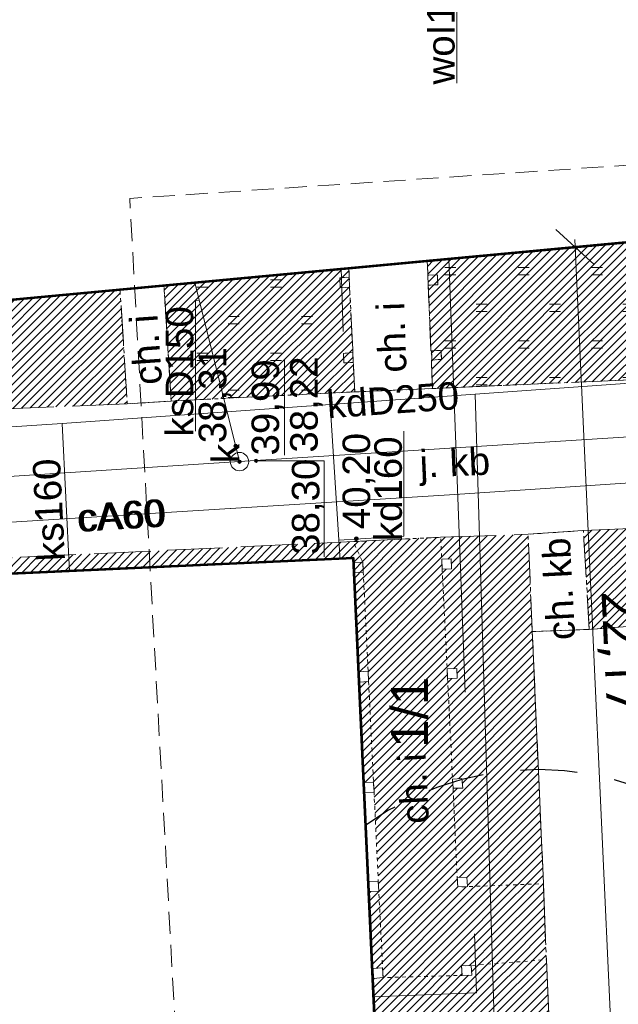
# Model space of a CAD drawing. Header units: millimetres. Extents: x 6503307 to 6504695, y 5886099 to 5887123.
# Tile 12 of 77: x 6503453 to 6503469, y 5887025 to 5887051. Entities that reach past the tile are written whole.
import ezdxf
from ezdxf.enums import TextEntityAlignment as Align

# ---------------------------------------------------------------- set-up
doc = ezdxf.new("R2010")
doc.units = ezdxf.units.MM
for name, pattern in [('2', [9, 6, -3]), ('DGN Style 2', [2.574803, 1.544882, -1.029921]), ('DGN Style 3', [23.063138, 16.47367, -6.589468]), ('OTKC_A05', [1.5, 1, -0.5]), ('OTKJ_A05', [2, 1.5, -0.5]), ('OTKU_A05', [2, 1.5, -0.5]), ('OTZT_A05', [1.5, 1, -0.5])]:
    doc.linetypes.add(name, pattern=pattern)
for name, color, linetype, lineweight in [('Bloki budynku EGiB', 18, 'Continuous', 0), ('Budynki EGiB', 18, 'Continuous', 0), ('isa_V10520003E16E075_TUsr', 7, 'Continuous', 25), ('isa_V10520003E16E075_TUsr_19165818BF56C1D4', 5, 'OTKJ_A05', 25), ('Komunikacja (obszary)', 18, 'Continuous', 0), ('Obiekty związane z budynkami EGiB (obszary)', 18, 'Continuous', 0), ('Pikiety', 18, 'Continuous', 0), ('Przewody wodociągowe', 5, 'Continuous', 0), ('Zagospodarowanie terenu (obszary)', 18, 'Continuous', 0)]:
    doc.layers.add(name, color=color, linetype=linetype, lineweight=lineweight)
for name, color, linetype, lineweight, true_color in [('k-trawa', 7, 'Continuous', 0, 0xd2e2ab), ('Przewody ciepłownicze', 7, 'Continuous', 0, 0xd200d2), ('Przewody kanalizacyjne', 7, 'Continuous', 0, 0x803300), ('Punkty o określonej wysokości', 7, 'Continuous', 0, 0x803300), ('Urządzenia związane z siecią (punkty)', 7, 'Continuous', 0, 0x803300)]:
    doc.layers.add(name, color=color, linetype=linetype, lineweight=lineweight, true_color=true_color)
doc.styles.add('DOMYSLNA_CZCIONKA', font='arial.ttf')
doc.styles.add('tekst', font='msyhl.ttc', dxfattribs={"height": 1})
doc.dimstyles.new('MÓJ m', dxfattribs={"dimtxt": 1, "dimasz": 1, "dimexe": 5, "dimexo": 0, "dimgap": 0.1, "dimtad": 1, "dimrnd": 0.01, "dimzin": 1, "dimtxsty": 'tekst', "dimblk": 'OBLIQUE', "dimcen": -4, "dimdle": 0.2, "dimse1": 1, "dimse2": 1, "dimadec": 0, "dimazin": 0, "dimtfac": 1, "dimtix": 1, "dimtmove": 0, "dimatfit": 0, "dimldrblk": 'NONE', "dimfxl": 5, "dimfxlon": 1, "dimlwd": 20, "dimarcsym": 0})
pattern_1 = [(45, (0, 0), (-0.1122532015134, 0.1122532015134), [])]

# ---------------------------------------------------------------- blocks, each defined once
blk = doc.blocks.new('OTRS_P05')
at = {"layer": 'isa_V10520003E16E075_TUsr', "true_color": 0x0a0909}
h = blk.add_hatch(color=18, dxfattribs=at)
h.dxf.hatch_style = 1
h.paths.add_polyline_path([(0.09, 0, 1), (-0.09, 0, 1)])
at = {"layer": 'isa_V10520003E16E075_TUsr', "color": 18, "true_color": 0x0a0909}
blk.add_lwpolyline([(0.09, 0, 1), (-0.09, 0, 1)], format="xyb", close=True, dxfattribs=at)
at = {"layer": 'isa_V10520003E16E075_TUsr_19165818BF56C1D4', "color": 18, "true_color": 0x0a0909}
blk.add_circle((0, 0), 0.09, dxfattribs=at)
blk = doc.blocks.new('SUKS_P05')
at = {"color": 36, "linetype": 'Continuous', "lineweight": 18, "true_color": 0x803300}
blk.add_circle((0, 0), 0.5, dxfattribs=at)
blk = doc.blocks.new('SUPS01_05')
at = {"lineweight": 18, "true_color": 0x803300}
h = blk.add_hatch(color=36, dxfattribs=at)
h.dxf.hatch_style = 1
h.paths.add_polyline_path([(-0.09, 0, 1), (0.09, 0, 1)])
at = {"color": 18, "lineweight": 18, "true_color": 0x0a0909}
blk.add_circle((0, 0), 0.09, dxfattribs=at)
blk = doc.blocks.new('_Oblique')
at = {"color": 0, "linetype": 'ByBlock', "lineweight": -2}
blk.add_line((-0.5, -0.5), (0.5, 0.5), dxfattribs=at)
blk = doc.blocks.new('*D832')
at = {"color": 0, "linetype": 'Continuous', "lineweight": 20}
blk.add_line((6503469.337, 5887022.87), (6503468.307, 5887045.421), dxfattribs=at)
at = {"layer": 'DEFPOINTS', "color": 0}
for p in [(6503468.308, 5887045.221), (6503468.316, 5887045.221), (6503469.319, 5887023.07)]:
    blk.add_point(p, dxfattribs=at)
at = {"color": 0, "linetype": 'ByBlock', "lineweight": 20}
for p, rotation in [((6503468.316, 5887045.221), 92.61491840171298), ((6503469.328, 5887023.07), 272.6149184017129)]:
    blk.add_blockref('_Oblique', p, dxfattribs=dict(at, rotation=rotation))
at = {"color": 0, "insert": (6503469.519, 5887034.178), "char_height": 1, "attachment_point": 5, "rotation": 272.6149, "style": 'tekst'}
blk.add_mtext('22,17', dxfattribs=at)
blk = doc.blocks.new('_None')

msp = doc.modelspace()

# ---------------------------------------------------------------- hatches: boundary and pattern name
at = {"layer": 'k-trawa'}
h = msp.add_hatch(dxfattribs=at)
h.set_pattern_fill('ANSI31', color=97, scale=0.05)
h.set_pattern_definition(pattern_1)
edge = h.paths.add_edge_path()
edge.add_line((6503483.06471, 5887044.03281), (6503481.85813, 5887042.98976))
edge.add_line((6503481.85813, 5887042.98976), (6503479.94845, 5887042.0278))
edge.add_line((6503479.94845, 5887042.0278), (6503464.43269, 5887041.3608))
edge.add_line((6503464.43269, 5887041.3608), (6503464.28669, 5887044.8418))
edge.add_line((6503464.28669, 5887044.8418), (6503482.88269, 5887046.5808))
edge.add_line((6503482.88269, 5887046.5808), (6503483.06469, 5887044.0328))
edge.add_line((6503483.06469, 5887044.0328), (6503481.66269, 5887042.8208))
h = msp.add_hatch(dxfattribs=at)
h.set_pattern_fill('ANSI31', color=97, scale=0.05)
h.set_pattern_definition(pattern_1)
edge = h.paths.add_edge_path()
edge.add_arc((6503492.21114, 5887009.68169), 0.174, 0, 360)
edge = h.paths.add_edge_path()
edge.add_line((6503445.06869, 5887011.1518), (6503445.12269, 5887009.7208))
edge.add_line((6503445.12269, 5887009.7208), (6503464.40269, 5887010.6208))
edge.add_line((6503464.40269, 5887010.6208), (6503468.19269, 5887013.0608))
edge.add_line((6503468.19269, 5887013.0608), (6503468.39028, 5887009.68989))
edge.add_line((6503468.39028, 5887009.68989), (6503497.51826, 5887010.96285))
edge.add_line((6503497.51826, 5887010.96285), (6503495.04869, 5887036.6868))
edge.add_line((6503495.04869, 5887036.6868), (6503485.05568, 5887036.16187))
edge.add_line((6503485.05568, 5887036.16187), (6503484.69269, 5887042.9408))
edge.add_line((6503484.69269, 5887042.9408), (6503481.66269, 5887042.8208))
edge.add_line((6503481.66269, 5887042.8208), (6503483.06469, 5887044.0328))
edge.add_line((6503483.06469, 5887044.0328), (6503496.23713, 5887045.31984))
edge.add_line((6503496.23713, 5887045.31984), (6503498.34269, 5887025.0918))
edge.add_line((6503498.34269, 5887025.0918), (6503500.12674, 5887025.27001))
edge.add_line((6503500.12674, 5887025.27001), (6503500.60269, 5887020.6108))
edge.add_line((6503500.60269, 5887020.6108), (6503511.45991, 5887021.76873))
edge.add_line((6503511.45991, 5887021.76873), (6503512.65429, 5887010.66801))
edge.add_line((6503512.65429, 5887010.66801), (6503500.47969, 5887010.1458))
edge.add_line((6503500.47969, 5887010.1458), (6503440.65439, 5887007.58098))
edge.add_line((6503440.65439, 5887007.58098), (6503439.36269, 5887009.2708))
edge.add_line((6503439.36269, 5887009.2708), (6503438.53269, 5887011.2608))
edge.add_line((6503438.53269, 5887011.2608), (6503463.39269, 5887012.4208))
edge.add_line((6503463.39269, 5887012.4208), (6503463.28551, 5887014.78838))
edge.add_line((6503463.28551, 5887014.78838), (6503467.66103, 5887014.98646))
edge.add_line((6503467.66103, 5887014.98646), (6503467.29923, 5887022.97828))
edge.add_line((6503467.29923, 5887022.97828), (6503466.15073, 5887022.92628))
edge.add_line((6503466.15073, 5887022.92628), (6503466.06649, 5887025.68637))
edge.add_line((6503466.06649, 5887025.68637), (6503467.53269, 5887025.8008))
edge.add_line((6503467.53269, 5887025.8008), (6503468.06269, 5887014.6008))
edge.add_line((6503468.06269, 5887014.6008), (6503463.92269, 5887011.9808))
edge.add_line((6503463.92269, 5887011.9808), (6503445.08769, 5887011.15266))
h = msp.add_hatch(dxfattribs=at)
h.set_pattern_fill('ANSI31', color=97, scale=0.05)
h.set_pattern_definition(pattern_1)
h.paths.add_polyline_path([(6503447.23946, 5887043.25178), (6503451.42257, 5887043.6457), (6503451.54369, 5887040.7558), (6503447.20169, 5887040.5728)])
h.paths.add_polyline_path([(6503443.67744, 5887042.92311), (6503445.7254, 5887043.11418), (6503445.77269, 5887040.4908), (6503444.03635, 5887040.40099)])
h.paths.add_polyline_path([(6503452.71869, 5887043.7628), (6503455.91743, 5887044.06505), (6503456.11469, 5887040.9448), (6503452.84269, 5887040.8108)])
h.paths.add_polyline_path([(6503457.11341, 5887044.17663), (6503457.31269, 5887041.02087), (6503462.31269, 5887041.2708), (6503462.15047, 5887044.64657)])
h = msp.add_hatch(dxfattribs=at)
h.set_pattern_fill('ANSI31', color=97, scale=0.05)
h.set_pattern_definition(pattern_1)
h.paths.add_polyline_path([(6503474.47677, 5887035.22717), (6503481.27227, 5887035.72896), (6503481.27227, 5887036.17805), (6503480.92269, 5887037.1308), (6503480.07269, 5887037.7908), (6503478.93269, 5887037.9808), (6503474.31749, 5887037.76315), (6503474.47677, 5887035.22717)])
h.paths.add_polyline_path([(6503480.18098, 5887033.90293), (6503480.18098, 5887036.8313), (6503481.45741, 5887036.8313), (6503481.45741, 5887033.90293)], flags=9)
h.paths.add_polyline_path([(6503475.82254, 5887037.50341), (6503475.82254, 5887040.40826), (6503477.09897, 5887040.40826), (6503477.09897, 5887037.50341)], flags=9)
h.paths.add_polyline_path([(6503474.29755, 5887037.53083), (6503474.29755, 5887040.44181), (6503475.57399, 5887040.44181), (6503475.57399, 5887037.53083)], flags=9)
h.paths.add_polyline_path([(6503474.31749, 5887037.76315), (6503468.54269, 5887037.4908), (6503468.70269, 5887034.8008), (6503474.47677, 5887035.22717)])
h = msp.add_hatch(dxfattribs=at)
h.set_pattern_fill('ANSI31', color=97, scale=0.05)
h.set_pattern_definition(pattern_1)
h.paths.add_polyline_path([(6503466.00153, 5887027.81475), (6503467.45269, 5887027.8708), (6503467.14973, 5887034.73793), (6503467.03269, 5887037.3908), (6503465.71063, 5887037.34637)])
h.paths.add_polyline_path([(6503467.39028, 5887034.33018), (6503467.22875, 5887037.41241), (6503468.36447, 5887037.47193), (6503468.526, 5887034.3897)], flags=9)
h.paths.add_polyline_path([(6503465.71063, 5887037.34637), (6503465.16047, 5887037.32787), (6503465.52267, 5887027.79625), (6503466.00153, 5887027.81475), (6503465.71063, 5887037.34637)])
h.paths.add_polyline_path([(6503465.16047, 5887037.32787), (6503464.65269, 5887037.3108), (6503464.68269, 5887036.7108), (6503464.94269, 5887036.7208), (6503464.95269, 5887036.4508), (6503464.69269, 5887036.4408), (6503464.83269, 5887033.7208), (6503465.09269, 5887033.7308), (6503465.10269, 5887033.4708), (6503464.84269, 5887033.4608), (6503464.97269, 5887030.7208), (6503465.23269, 5887030.7408), (6503465.25269, 5887030.4708), (6503464.99769, 5887030.4778), (6503464.99137, 5887030.47798), (6503464.99269, 5887030.4608), (6503465.10269, 5887028.0408), (6503465.36269, 5887028.0508), (6503465.38269, 5887027.79085), (6503465.52267, 5887027.79625)])
h.paths.add_polyline_path([(6503462.82812, 5887024.79062), (6503462.91988, 5887022.78002), (6503462.92372, 5887022.78019), (6503466.15073, 5887022.92628), (6503466.06649, 5887025.68637), (6503465.60421, 5887025.65029), (6503465.63269, 5887024.9008), (6503462.83269, 5887024.7908), (6503462.82812, 5887024.79062)])
h.paths.add_polyline_path([(6503467.53269, 5887025.8008), (6503466.06649, 5887025.68637), (6503466.15073, 5887022.92628), (6503467.29923, 5887022.97828), (6503467.66103, 5887014.98646), (6503466.3948, 5887014.92914), (6503466.43623, 5887013.5715), (6503468.06269, 5887014.6008)])
h.paths.add_polyline_path([(6503466.53269, 5887010.4108), (6503460.00269, 5887009.9808), (6503458.19907, 5887009.86985), (6503458.27269, 5887008.5308), (6503476.11269, 5887009.1808), (6503476.05957, 5887010.02658), (6503468.31576, 5887009.68662), (6503468.31269, 5887009.7708), (6503468.19269, 5887013.0608), (6503466.48536, 5887011.96163)])
h.paths.add_polyline_path([(6503468.06269, 5887014.6008), (6503466.43623, 5887013.5715), (6503466.3948, 5887014.92914), (6503467.66103, 5887014.98646), (6503467.29923, 5887022.97828), (6503466.15073, 5887022.92628), (6503466.06649, 5887025.68637), (6503467.53269, 5887025.8008), (6503468.06269, 5887014.6008), (6503468.19269, 5887013.0608), (6503468.31269, 5887009.7708), (6503468.31576, 5887009.68662), (6503476.05957, 5887010.02658), (6503476.11269, 5887009.1808), (6503458.27269, 5887008.5308), (6503458.19907, 5887009.86985), (6503460.00269, 5887009.9808), (6503466.53269, 5887010.4108), (6503466.48536, 5887011.96163), (6503468.19269, 5887013.0608)])
h.paths.add_polyline_path([(6503466.06649, 5887025.68637), (6503467.53269, 5887025.8008), (6503467.45269, 5887027.8708), (6503466.00153, 5887027.81475)])
h.paths.add_polyline_path([(6503462.83269, 5887024.7908), (6503465.63269, 5887024.9008), (6503465.60421, 5887025.65029), (6503465.48269, 5887025.6408), (6503465.50269, 5887025.3808), (6503465.2425, 5887025.37328), (6503463.08269, 5887025.3108), (6503462.82269, 5887025.2908), (6503462.81269, 5887025.5608), (6503463.07269, 5887025.5808), (6503462.96802, 5887027.67101), (6503462.70061, 5887027.66072)])
h.paths.add_polyline_path([(6503462.96802, 5887027.67101), (6503463.07269, 5887025.5808), (6503463.08269, 5887025.3108), (6503465.2425, 5887025.37328), (6503465.22269, 5887025.6308), (6503465.48269, 5887025.6408), (6503465.60421, 5887025.65029), (6503465.52267, 5887027.79625), (6503465.38269, 5887027.79085), (6503465.12269, 5887027.7808), (6503465.10269, 5887028.0408), (6503464.99269, 5887030.4608), (6503464.99137, 5887030.47798), (6503464.97269, 5887030.7208), (6503464.97768, 5887030.72119), (6503464.84269, 5887033.4608), (6503464.83269, 5887033.7208), (6503464.69269, 5887036.4408), (6503464.68269, 5887036.7108), (6503464.65269, 5887037.3108), (6503462.27269, 5887037.1908), (6503462.53269, 5887036.6308), (6503462.54581, 5887036.36093), (6503462.67702, 5887033.66037), (6503462.69061, 5887033.38064), (6503462.82373, 5887030.64084), (6503462.83734, 5887030.3606), (6503462.95491, 5887027.94089)])
h.paths.add_polyline_path([(6503462.82373, 5887030.64084), (6503462.69061, 5887033.38064), (6503462.43824, 5887033.36123), (6503462.56391, 5887030.63085)])
h.paths.add_polyline_path([(6503463.03668, 5887031.46925), (6503463.03668, 5887033.50268), (6503464.57079, 5887033.50268), (6503464.57079, 5887031.46925)], flags=24)
h.paths.add_polyline_path([(6503463.40517, 5887029.32707), (6503463.29948, 5887031.50903), (6503464.43543, 5887031.56405), (6503464.54112, 5887029.38209)], flags=24)
h = msp.add_hatch(dxfattribs=at)
h.set_pattern_fill('ANSI31', color=97, scale=0.05)
h.set_pattern_definition(pattern_1)
h.paths.add_polyline_path([(6503462.27269, 5887037.1908), (6503437.38269, 5887036.0308), (6503437.45269, 5887035.6008), (6503462.28269, 5887036.7408), (6503462.42536, 5887033.64101), (6503462.67702, 5887033.66037), (6503462.53269, 5887036.6308)])
h = msp.add_hatch(dxfattribs=at)
h.set_pattern_fill('ANSI31', color=97, scale=0.05)
h.set_pattern_definition(pattern_1)
h.paths.add_polyline_path([(6503466.00153, 5887027.81475), (6503465.52267, 5887027.79625), (6503465.60421, 5887025.65029), (6503466.06649, 5887025.68637)])
at = {"layer": 'Zagospodarowanie terenu (obszary)'}
h = msp.add_hatch(dxfattribs=at)
h.set_pattern_fill('OTZT', color=256, scale=0.2, angle=90, style=0, pattern_type=0)
h.set_pattern_definition([(180, (6503481.9147, 5887041.4608), (-2e-16, -2), [0.3, -1.7]), (180, (6503481.9147, 5887041.6608), (-2e-16, -2), [0.3, -1.7]), (180, (6503483.0647, 5887042.4608), (-2e-16, -2), [0.3, -1.7]), (180, (6503483.0647, 5887042.6608), (-2e-16, -2), [0.3, -1.7])])
h.paths.add_polyline_path([(6503482.88269, 5887046.5808), (6503464.28635, 5887044.84584), (6503464.30309, 5887044.45082), (6503464.56269, 5887044.4608), (6503464.57269, 5887044.1908), (6503464.31442, 5887044.18087), (6503464.33639, 5887043.65689), (6503464.3895, 5887042.39056), (6503464.40269, 5887042.3908), (6503464.66269, 5887042.4008), (6503464.67269, 5887042.1608), (6503464.41269, 5887042.1308), (6503464.40043, 5887042.13007), (6503464.43269, 5887041.3608), (6503479.84269, 5887042.0508), (6503481.66269, 5887042.8208), (6503482.78614, 5887042.8653), (6503483.06469, 5887044.0328)], flags=0)
at = {"layer": 'Zagospodarowanie terenu (obszary)', "ltscale": 0.1}
h = msp.add_hatch(dxfattribs=at)
h.set_pattern_fill('OTZT', angle=90, style=0)
h.set_pattern_definition([(180, (6503481.9147, 5887041.4608), (-2e-16, -2), [0.3, -1.7]), (180, (6503481.9147, 5887041.6608), (-2e-16, -2), [0.3, -1.7]), (180, (6503483.0647, 5887042.4608), (-2e-16, -2), [0.3, -1.7]), (180, (6503483.0647, 5887042.6608), (-2e-16, -2), [0.3, -1.7])])
h.paths.add_polyline_path([(6503482.88269, 5887046.5808), (6503464.28635, 5887044.84584), (6503464.30309, 5887044.45082), (6503464.56269, 5887044.4608), (6503464.57269, 5887044.1908), (6503464.31442, 5887044.18087), (6503464.33639, 5887043.65689), (6503464.3895, 5887042.39056), (6503464.40269, 5887042.3908), (6503464.66269, 5887042.4008), (6503464.67269, 5887042.1608), (6503464.41269, 5887042.1308), (6503464.40043, 5887042.13007), (6503464.43269, 5887041.3608), (6503479.84269, 5887042.0508), (6503481.66269, 5887042.8208), (6503482.78614, 5887042.8653), (6503483.06469, 5887044.0328)], flags=16)
at = {"layer": 'Zagospodarowanie terenu (obszary)'}
h = msp.add_hatch(dxfattribs=at)
h.set_pattern_fill('OTZT', color=256, scale=0.2, angle=90, style=0, pattern_type=0)
h.set_pattern_definition([(180, (6503461.1627, 5887041.1208), (-2e-16, -2), [0.3, -1.7]), (180, (6503461.1627, 5887041.3208), (-2e-16, -2), [0.3, -1.7]), (180, (6503462.3127, 5887042.1208), (-2e-16, -2), [0.3, -1.7]), (180, (6503462.3127, 5887042.3208), (-2e-16, -2), [0.3, -1.7])])
h.paths.add_polyline_path([(6503462.15047, 5887044.64657), (6503457.11341, 5887044.17663), (6503457.31269, 5887041.0208), (6503462.31269, 5887041.2708), (6503462.27269, 5887042.0708), (6503462.01269, 5887042.0608), (6503462.00269, 5887042.3208), (6503462.26129, 5887042.3407), (6503462.25901, 5887042.38828), (6503462.17269, 5887044.1208), (6503461.91269, 5887044.1108), (6503461.90269, 5887044.3808), (6503462.16232, 5887044.40078)], flags=0)
at = {"layer": 'Zagospodarowanie terenu (obszary)', "ltscale": 0.1}
h = msp.add_hatch(dxfattribs=at)
h.set_pattern_fill('OTZT', angle=90, style=0)
h.set_pattern_definition([(180, (6503461.1627, 5887041.1208), (-2e-16, -2), [0.3, -1.7]), (180, (6503461.1627, 5887041.3208), (-2e-16, -2), [0.3, -1.7]), (180, (6503462.3127, 5887042.1208), (-2e-16, -2), [0.3, -1.7]), (180, (6503462.3127, 5887042.3208), (-2e-16, -2), [0.3, -1.7])])
h.paths.add_polyline_path([(6503462.15047, 5887044.64657), (6503457.11341, 5887044.17663), (6503457.31269, 5887041.0208), (6503462.31269, 5887041.2708), (6503462.27269, 5887042.0708), (6503462.01269, 5887042.0608), (6503462.00269, 5887042.3208), (6503462.26129, 5887042.3407), (6503462.25901, 5887042.38828), (6503462.17269, 5887044.1208), (6503461.91269, 5887044.1108), (6503461.90269, 5887044.3808), (6503462.16232, 5887044.40078)], flags=16)

# ---------------------------------------------------------------- linework, layer by layer
at = {"color": 5, "linetype": '2', "lineweight": 0, "ltscale": 0.1, "flags": 128}
msp.add_lwpolyline([(6503458.27269, 5887008.5308), (6503456.18269, 5887046.5408), (6503473.69269, 5887047.7108), (6503476.11269, 5887009.1808)], close=True, dxfattribs=at)
at = {"color": 1, "linetype": 'DGN Style 2'}
msp.add_arc((6503467.29923, 5887022.97828), 8, 239.384747, 125.84175, dxfattribs=at)
at = {"layer": 'Bloki budynku EGiB', "color": 7, "linetype": 'DGN Style 3', "lineweight": 13, "flags": 128}
msp.add_lwpolyline([(6503462.18269, 5887036.7408), (6503462.28269, 5887036.7408), (6503462.83269, 5887024.7908), (6503465.63269, 5887024.9008), (6503464.87269, 5887044.9008), (6503461.94269, 5887044.6308)], close=True, dxfattribs=at)
at = {"layer": 'Budynki EGiB', "color": 7, "linetype": 'Continuous', "lineweight": 53}
for p, q in [((6503443.65269, 5887042.9208), (6503482.88269, 5887046.5808)), ((6503462.28269, 5887036.7408), (6503441.26518, 5887035.77584)), ((6503463.39269, 5887012.4208), (6503462.28269, 5887036.7408))]:
    msp.add_line(p, q, dxfattribs=at)
at = {"layer": 'Budynki EGiB', "color": 7, "linetype": 'Continuous', "lineweight": 53, "flags": 128}
for points in [[(6503442.64269, 5887054.4308), (6503443.65269, 5887042.9208), (6503482.88269, 5887046.5808), (6503482.86269, 5887046.8708), (6503497.80269, 5887048.0208), (6503496.67269, 5887059.0708), (6503481.96269, 5887057.6308), (6503481.89269, 5887057.8908), (6503442.64269, 5887054.4308)], [(6503438.53269, 5887011.2608), (6503463.39269, 5887012.4208), (6503462.28269, 5887036.7408), (6503437.45269, 5887035.6008), (6503437.93056, 5887024.83119), (6503438.24162, 5887017.82075), (6503438.53269, 5887011.2608)]]:
    msp.add_lwpolyline(points, close=True, dxfattribs=at)
at = {"layer": 'Komunikacja (obszary)', "color": 7, "linetype": 'OTKJ_A05', "lineweight": 0}
for p, q in [((6503479.84269, 5887042.0508), (6503464.43269, 5887041.3608)), ((6503464.43269, 5887041.3608), (6503462.31269, 5887041.2708)), ((6503462.31269, 5887041.2708), (6503457.31269, 5887041.0208)), ((6503456.11469, 5887040.9448), (6503452.84269, 5887040.8108)), ((6503457.31269, 5887041.0208), (6503456.11469, 5887040.9448)), ((6503468.54269, 5887037.4908), (6503478.93269, 5887037.9808)), ((6503462.27269, 5887037.1908), (6503464.65269, 5887037.3108)), ((6503464.65269, 5887037.3108), (6503467.03269, 5887037.3908)), ((6503467.03269, 5887037.3908), (6503468.54269, 5887037.4908)), ((6503441.22695, 5887036.20997), (6503462.27269, 5887037.1908))]:
    msp.add_line(p, q, dxfattribs=at)
at = {"layer": 'Komunikacja (obszary)', "color": 7, "linetype": 'OTKU_A05', "lineweight": 0}
for p, q in [((6503481.43269, 5887035.7408), (6503468.70269, 5887034.8008)), ((6503468.70269, 5887034.8008), (6503467.14973, 5887034.73793)), ((6503467.14973, 5887034.73793), (6503467.45269, 5887027.8708)), ((6503467.45269, 5887027.8708), (6503467.53269, 5887025.8008)), ((6503467.53269, 5887025.8008), (6503468.06269, 5887014.6008))]:
    msp.add_line(p, q, dxfattribs=at)
at = {"layer": 'Komunikacja (obszary)', "color": 18, "linetype": 'OTKC_A05', "lineweight": 18, "true_color": 0x000000, "flags": 128}
for points in [[(6503462.31269, 5887041.2708), (6503464.43269, 5887041.3608), (6503464.40043, 5887042.13007), (6503464.41269, 5887042.1308), (6503464.40269, 5887042.3908), (6503464.3895, 5887042.39056), (6503464.33639, 5887043.65689), (6503464.31442, 5887044.18087), (6503464.30309, 5887044.45082), (6503464.28669, 5887044.8418), (6503462.15047, 5887044.64657), (6503462.16269, 5887044.4008), (6503462.17269, 5887044.1208), (6503462.25901, 5887042.38828), (6503462.26129, 5887042.3407), (6503462.27269, 5887042.0708), (6503462.31269, 5887041.2708)], [(6503456.11469, 5887040.9448), (6503457.31269, 5887041.0208), (6503457.11369, 5887044.1728), (6503455.91743, 5887044.06505), (6503456.11469, 5887040.9448)], [(6503467.14973, 5887034.73793), (6503468.70269, 5887034.8008), (6503468.54269, 5887037.4908), (6503467.03269, 5887037.3908), (6503467.14973, 5887034.73793)]]:
    msp.add_lwpolyline(points, close=True, dxfattribs=at)
at = {"layer": 'Komunikacja (obszary)', "color": 7, "linetype": 'OTKC_A05', "lineweight": 0, "ltscale": 0.1, "flags": 128}
for points in [[(6503462.31269, 5887041.2708), (6503464.43269, 5887041.3608), (6503464.40043, 5887042.13007), (6503464.41269, 5887042.1308), (6503464.40269, 5887042.3908), (6503464.3895, 5887042.39056), (6503464.33639, 5887043.65689), (6503464.31442, 5887044.18087), (6503464.30309, 5887044.45082), (6503464.28669, 5887044.8418), (6503462.15047, 5887044.64657), (6503462.16269, 5887044.4008), (6503462.17269, 5887044.1208), (6503462.25901, 5887042.38828), (6503462.26129, 5887042.3407), (6503462.27269, 5887042.0708)], [(6503456.11469, 5887040.9448), (6503457.31269, 5887041.0208), (6503457.11369, 5887044.1728), (6503455.91743, 5887044.06505)], [(6503467.53269, 5887025.8008), (6503467.45269, 5887027.8708), (6503465.38269, 5887027.79085), (6503465.12269, 5887027.7808), (6503465.10269, 5887028.0408), (6503464.99269, 5887030.4608), (6503464.97269, 5887030.7208), (6503464.97768, 5887030.72119), (6503464.84269, 5887033.4608), (6503464.83269, 5887033.7208), (6503464.69269, 5887036.4408), (6503464.68269, 5887036.7108), (6503464.65269, 5887037.3108), (6503462.27269, 5887037.1908), (6503462.53269, 5887036.6308), (6503462.54581, 5887036.36093), (6503462.67702, 5887033.66037), (6503462.69061, 5887033.38064), (6503462.82373, 5887030.64084), (6503462.83734, 5887030.3606), (6503462.95491, 5887027.94089), (6503462.96802, 5887027.67101), (6503463.07269, 5887025.5808), (6503463.08269, 5887025.3108), (6503465.2425, 5887025.37328), (6503465.22269, 5887025.6308), (6503465.48269, 5887025.6408)], [(6503467.14973, 5887034.73793), (6503468.70269, 5887034.8008), (6503468.54269, 5887037.4908), (6503467.03269, 5887037.3908)]]:
    msp.add_lwpolyline(points, close=True, dxfattribs=at)
at = {"layer": 'Komunikacja (obszary)', "color": 7, "linetype": 'OTKU_A05', "lineweight": 0, "flags": 128}
msp.add_lwpolyline([(6503468.31576, 5887009.68662), (6503496.79369, 5887010.9368), (6503497.51826, 5887010.96285), (6503495.81926, 5887027.61113), (6503495.37255, 5887031.9884), (6503495.04869, 5887036.6868), (6503485.05568, 5887036.16187), (6503481.43269, 5887035.7408), (6503468.70269, 5887034.8008), (6503467.14973, 5887034.73793), (6503467.45269, 5887027.8708), (6503467.53269, 5887025.8008), (6503468.06269, 5887014.6008), (6503468.19269, 5887013.0608), (6503468.31269, 5887009.7708), (6503468.31576, 5887009.68662)], close=True, dxfattribs=at)
at = {"layer": 'Obiekty związane z budynkami EGiB (obszary)', "color": 7, "linetype": 'DGN Style 3', "lineweight": 13, "flags": 128}
msp.add_lwpolyline([(6503462.18269, 5887036.7408), (6503462.28269, 5887036.7408), (6503462.83269, 5887024.7908), (6503465.63269, 5887024.9008), (6503464.87269, 5887044.9008), (6503461.94269, 5887044.6308)], close=True, dxfattribs=at)
at = {"layer": 'Obiekty związane z budynkami EGiB (obszary)', "color": 18, "linetype": 'Continuous', "lineweight": 18, "true_color": 0x000000, "flags": 128}
for points in [[(6503461.91269, 5887044.1108), (6503462.17269, 5887044.1208), (6503462.16269, 5887044.4008), (6503461.90269, 5887044.3808), (6503461.91269, 5887044.1108)], [(6503464.31269, 5887044.1808), (6503464.57269, 5887044.1908), (6503464.56269, 5887044.4608), (6503464.30269, 5887044.4508), (6503464.31269, 5887044.1808)], [(6503464.41269, 5887042.1308), (6503464.67269, 5887042.1608), (6503464.66269, 5887042.4008), (6503464.40269, 5887042.3908), (6503464.41269, 5887042.1308)], [(6503462.01269, 5887042.0608), (6503462.27269, 5887042.0708), (6503462.26269, 5887042.3408), (6503462.00269, 5887042.3208), (6503462.01269, 5887042.0608)], [(6503462.3005, 5887036.35071), (6503462.54581, 5887036.36093), (6503462.53269, 5887036.6308), (6503462.28816, 5887036.62102), (6503462.3005, 5887036.35071)], [(6503464.68269, 5887036.7108), (6503464.69269, 5887036.4408), (6503464.95269, 5887036.4508), (6503464.94269, 5887036.7208), (6503464.68269, 5887036.7108)], [(6503462.43695, 5887033.36113), (6503462.69061, 5887033.38064), (6503462.67702, 5887033.66037), (6503462.42418, 5887033.64092), (6503462.43695, 5887033.36113)], [(6503464.84269, 5887033.4608), (6503465.10269, 5887033.4708), (6503465.09269, 5887033.7308), (6503464.83269, 5887033.7208), (6503464.84269, 5887033.4608)], [(6503462.57436, 5887030.35048), (6503462.83734, 5887030.3606), (6503462.82373, 5887030.64084), (6503462.56157, 5887030.63076), (6503462.57436, 5887030.35048)], [(6503464.99769, 5887030.4778), (6503465.25269, 5887030.4708), (6503465.23269, 5887030.7408), (6503464.97269, 5887030.7208), (6503464.99769, 5887030.4778)], [(6503462.69713, 5887027.66059), (6503462.96802, 5887027.67101), (6503462.95491, 5887027.94089), (6503462.68481, 5887027.9305), (6503462.69713, 5887027.66059)], [(6503465.12269, 5887027.7808), (6503465.38269, 5887027.7908), (6503465.36269, 5887028.0508), (6503465.10269, 5887028.0408), (6503465.12269, 5887027.7808)], [(6503462.82269, 5887025.2908), (6503463.08269, 5887025.3108), (6503463.07269, 5887025.5808), (6503462.81269, 5887025.5608), (6503462.82269, 5887025.2908)], [(6503465.24269, 5887025.3708), (6503465.50269, 5887025.3808), (6503465.48269, 5887025.6408), (6503465.22269, 5887025.6308), (6503465.24269, 5887025.3708)]]:
    msp.add_lwpolyline(points, close=True, dxfattribs=at)
at = {"layer": 'Obiekty związane z budynkami EGiB (obszary)', "color": 250, "linetype": 'Continuous', "lineweight": 13, "ltscale": 0.1, "flags": 128}
for points in [[(6503461.91269, 5887044.1108), (6503462.17269, 5887044.1208), (6503462.16269, 5887044.4008), (6503461.90269, 5887044.3808)], [(6503464.31269, 5887044.1808), (6503464.57269, 5887044.1908), (6503464.56269, 5887044.4608), (6503464.30269, 5887044.4508)], [(6503464.41269, 5887042.1308), (6503464.67269, 5887042.1608), (6503464.66269, 5887042.4008), (6503464.40269, 5887042.3908)], [(6503462.01269, 5887042.0608), (6503462.27269, 5887042.0708), (6503462.26269, 5887042.3408), (6503462.00269, 5887042.3208)], [(6503462.3005, 5887036.35071), (6503462.54581, 5887036.36093), (6503462.53269, 5887036.6308), (6503462.28816, 5887036.62102)], [(6503464.68269, 5887036.7108), (6503464.69269, 5887036.4408), (6503464.95269, 5887036.4508), (6503464.94269, 5887036.7208)], [(6503462.43695, 5887033.36113), (6503462.69061, 5887033.38064), (6503462.67702, 5887033.66037), (6503462.42418, 5887033.64092)], [(6503464.84269, 5887033.4608), (6503465.10269, 5887033.4708), (6503465.09269, 5887033.7308), (6503464.83269, 5887033.7208)], [(6503462.57436, 5887030.35048), (6503462.83734, 5887030.3606), (6503462.82373, 5887030.64084), (6503462.56157, 5887030.63076)], [(6503464.99769, 5887030.4778), (6503465.25269, 5887030.4708), (6503465.23269, 5887030.7408), (6503464.97269, 5887030.7208)], [(6503462.69713, 5887027.66059), (6503462.96802, 5887027.67101), (6503462.95491, 5887027.94089), (6503462.68481, 5887027.9305)], [(6503465.12269, 5887027.7808), (6503465.38269, 5887027.7908), (6503465.36269, 5887028.0508), (6503465.10269, 5887028.0408)], [(6503462.82269, 5887025.2908), (6503463.08269, 5887025.3108), (6503463.07269, 5887025.5808), (6503462.81269, 5887025.5608)], [(6503465.24269, 5887025.3708), (6503465.50269, 5887025.3808), (6503465.48269, 5887025.6408), (6503465.22269, 5887025.6308)]]:
    msp.add_lwpolyline(points, close=True, dxfattribs=at)
at = {"layer": 'Przewody ciepłownicze', "color": 212, "linetype": 'Continuous', "lineweight": 18, "true_color": 0xd200d2, "flags": 128}
msp.add_lwpolyline([(6503423.87269, 5887036.4008), (6503424.67269, 5887036.5508), (6503428.04269, 5887036.6808), (6503428.16269, 5887035.1408), (6503431.16269, 5887035.3608), (6503431.21269, 5887036.5308), (6503444.64269, 5887037.2008), (6503465.04269, 5887038.4708), (6503484.98269, 5887039.8008), (6503484.83269, 5887044.7508), (6503485.20269, 5887044.7808), (6503485.69269, 5887044.3708)], dxfattribs=at)
at = {"layer": 'Przewody ciepłownicze', "color": 212, "linetype": 'Continuous', "lineweight": 0, "flags": 128}
msp.add_lwpolyline([(6503441.15502, 5887037.02681), (6503444.64269, 5887037.2008), (6503465.04269, 5887038.4708), (6503484.98269, 5887039.8008), (6503484.83269, 5887044.7508), (6503485.20269, 5887044.7808), (6503485.69269, 5887044.3708)], dxfattribs=at)
at = {"layer": 'Przewody kanalizacyjne', "color": 36, "linetype": 'Continuous', "lineweight": 18, "true_color": 0x803300, "flags": 128}
for points in [[(6503430.55269, 5887058.3508), (6503429.74269, 5887037.3408), (6503444.88269, 5887038.4808), (6503448.69269, 5887038.6908), (6503459.17269, 5887039.3708), (6503475.94269, 5887040.4408)], [(6503459.17269, 5887039.3708), (6503457.95269, 5887044.2508)], [(6503441.28269, 5887039.4908), (6503441.73269, 5887039.5208), (6503451.99269, 5887040.2508), (6503454.34269, 5887040.4108), (6503461.64269, 5887040.9308), (6503465.59269, 5887041.2108), (6503481.77269, 5887042.3608), (6503482.22269, 5887042.3908)], [(6503445.53269, 5887009.0908), (6503453.01269, 5887009.5508), (6503460.00269, 5887009.9808), (6503466.53269, 5887010.4108), (6503465.59269, 5887041.2108)], [(6503461.91269, 5887036.7208), (6503461.90269, 5887036.8108), (6503461.64269, 5887040.9308)], [(6503454.54269, 5887036.3808), (6503454.34269, 5887040.4108)]]:
    msp.add_lwpolyline(points, dxfattribs=at)
at = {"layer": 'Przewody kanalizacyjne', "color": 46, "linetype": 'Continuous', "lineweight": 0, "ltscale": 0.1, "flags": 128}
for points in [[(6503459.17269, 5887039.3708), (6503457.95269, 5887044.2508)], [(6503441.28269, 5887039.4908), (6503441.73269, 5887039.5208), (6503451.99269, 5887040.2508), (6503454.34269, 5887040.4108), (6503461.64269, 5887040.9308), (6503465.59269, 5887041.2108), (6503481.77269, 5887042.3608), (6503482.22269, 5887042.3908)], [(6503445.53269, 5887009.0908), (6503453.01269, 5887009.5508), (6503460.00269, 5887009.9808), (6503466.53269, 5887010.4108), (6503465.59269, 5887041.2108)], [(6503461.91269, 5887036.7208), (6503461.90269, 5887036.8108), (6503461.64269, 5887040.9308)], [(6503454.54269, 5887036.3808), (6503454.34269, 5887040.4108)]]:
    msp.add_lwpolyline(points, dxfattribs=at)
at = {"layer": 'Przewody kanalizacyjne', "color": 18, "linetype": 'Continuous', "lineweight": 0, "true_color": 0x000000, "flags": 128}
for points in [[(6503457.96996, 5887040.19738), (6503457.96996, 5887043.7499), (6503458.07396, 5887043.76573)], [(6503461.87612, 5887037.23197), (6503463.65342, 5887037.34413), (6503463.65342, 5887040.19883)]]:
    msp.add_lwpolyline(points, dxfattribs=at)
at = {"layer": 'Przewody kanalizacyjne', "color": 250, "linetype": 'Continuous', "lineweight": 0, "ltscale": 0.1, "flags": 128}
for points in [[(6503457.96996, 5887040.19738), (6503457.96996, 5887043.7499), (6503458.07396, 5887043.76573)], [(6503461.87612, 5887037.23197), (6503463.65342, 5887037.34413), (6503463.65342, 5887040.19883)]]:
    msp.add_lwpolyline(points, dxfattribs=at)
at = {"layer": 'Przewody kanalizacyjne', "color": 46, "linetype": 'Continuous', "lineweight": 0, "flags": 128}
msp.add_lwpolyline([(6503441.05239, 5887038.19239), (6503444.88269, 5887038.4808), (6503448.69269, 5887038.6908), (6503459.17269, 5887039.3708), (6503475.94269, 5887040.4408)], dxfattribs=at)
at = {"layer": 'Przewody wodociągowe', "color": 18, "linetype": 'Continuous', "lineweight": 0, "true_color": 0x000000, "flags": 128}
msp.add_lwpolyline([(6503465.08986, 5887049.68566), (6503465.08986, 5887056.07242), (6503464.62811, 5887059.58384)], dxfattribs=at)
at = {"layer": 'Punkty o określonej wysokości', "color": 36, "linetype": 'Continuous', "lineweight": 0, "true_color": 0x803300, "flags": 128}
for points in [[(6503460.4019, 5887039.54458), (6503460.4019, 5887042.16651)], [(6503461.47564, 5887036.77467), (6503461.47564, 5887039.3966), (6503459.62277, 5887039.3966)]]:
    msp.add_lwpolyline(points, dxfattribs=at)
at = {"layer": 'Punkty o określonej wysokości', "color": 46, "linetype": 'Continuous', "lineweight": 0, "ltscale": 0.1, "flags": 128}
for points in [[(6503460.4019, 5887039.54458), (6503460.4019, 5887042.16651)], [(6503461.47564, 5887036.77467), (6503461.47564, 5887039.3966), (6503459.62277, 5887039.3966)]]:
    msp.add_lwpolyline(points, dxfattribs=at)
at = {"layer": 'Zagospodarowanie terenu (obszary)', "color": 18, "linetype": 'OTZT_A05', "lineweight": 18, "true_color": 0x000000, "flags": 128}
msp.add_lwpolyline([(6503482.88269, 5887046.5808), (6503464.28635, 5887044.84584), (6503464.30309, 5887044.45082), (6503464.56269, 5887044.4608), (6503464.57269, 5887044.1908), (6503464.31442, 5887044.18087), (6503464.33639, 5887043.65689), (6503464.3895, 5887042.39056), (6503464.40269, 5887042.3908), (6503464.66269, 5887042.4008), (6503464.67269, 5887042.1608), (6503464.41269, 5887042.1308), (6503464.40043, 5887042.13007), (6503464.43269, 5887041.3608), (6503479.84269, 5887042.0508), (6503481.66269, 5887042.8208), (6503482.78614, 5887042.8653), (6503483.06469, 5887044.0328), (6503482.88269, 5887046.5808)], close=True, dxfattribs=at)
at = {"layer": 'Zagospodarowanie terenu (obszary)', "color": 250, "linetype": 'OTZT_A05', "lineweight": 13, "ltscale": 0.1, "flags": 128}
for points in [[(6503482.88269, 5887046.5808), (6503464.28635, 5887044.84584), (6503464.30309, 5887044.45082), (6503464.56269, 5887044.4608), (6503464.57269, 5887044.1908), (6503464.31442, 5887044.18087), (6503464.33639, 5887043.65689), (6503464.3895, 5887042.39056), (6503464.40269, 5887042.3908), (6503464.66269, 5887042.4008), (6503464.67269, 5887042.1608), (6503464.41269, 5887042.1308), (6503464.40043, 5887042.13007), (6503464.43269, 5887041.3608), (6503479.84269, 5887042.0508), (6503481.66269, 5887042.8208), (6503482.78614, 5887042.8653), (6503483.06469, 5887044.0328)], [(6503462.15047, 5887044.64657), (6503457.11341, 5887044.17663), (6503457.31269, 5887041.0208), (6503462.31269, 5887041.2708), (6503462.27269, 5887042.0708), (6503462.01269, 5887042.0608), (6503462.00269, 5887042.3208), (6503462.26129, 5887042.3407), (6503462.25901, 5887042.38828), (6503462.17269, 5887044.1208), (6503461.91269, 5887044.1108), (6503461.90269, 5887044.3808), (6503462.16232, 5887044.40078)]]:
    msp.add_lwpolyline(points, close=True, dxfattribs=at)

# ---------------------------------------------------------------- block references
at = {"layer": 'Pikiety', "color": 18, "true_color": 0x000000, "xscale": 0.5, "yscale": 0.5, "zscale": 0.5, "rotation": 90}
msp.add_blockref('OTRS_P05', (6503462.35569, 5887037.26981), dxfattribs=at)
at = {"layer": 'Pikiety', "color": 250, "ltscale": 0.1, "xscale": 0.05, "yscale": 0.05, "zscale": 0.05, "rotation": 90}
msp.add_blockref('OTRS_P05', (6503462.35569, 5887037.26981), dxfattribs=at)
at = {"layer": 'Punkty o określonej wysokości', "color": 36, "true_color": 0x803300, "xscale": 0.5, "yscale": 0.5, "zscale": 0.5, "rotation": 90}
for p in [(6503459.06466, 5887039.80439), (6503459.17369, 5887039.3678), (6503459.62277, 5887039.3966)]:
    msp.add_blockref('SUPS01_05', p, dxfattribs=at)
at = {"layer": 'Punkty o określonej wysokości', "color": 46, "ltscale": 0.1, "xscale": 0.05, "yscale": 0.05, "zscale": 0.05, "rotation": 90}
for p in [(6503459.06466, 5887039.80439), (6503459.17369, 5887039.3678), (6503459.62277, 5887039.3966)]:
    msp.add_blockref('SUPS01_05', p, dxfattribs=at)
at = {"layer": 'Urządzenia związane z siecią (punkty)', "color": 36, "true_color": 0x803300, "xscale": 0.5, "yscale": 0.5, "zscale": 0.5, "rotation": 90}
msp.add_blockref('SUKS_P05', (6503459.17269, 5887039.3708), dxfattribs=at)
at = {"layer": 'Urządzenia związane z siecią (punkty)', "color": 46, "ltscale": 0.1, "xscale": 0.05, "yscale": 0.05, "zscale": 0.05, "rotation": 90}
msp.add_blockref('SUKS_P05', (6503459.17269, 5887039.3708), dxfattribs=at)

# ---------------------------------------------------------------- texts
at = {"layer": 'Bloki budynku EGiB', "color": 7, "style": 'DOMYSLNA_CZCIONKA'}
msp.add_text('1/1', height=1, rotation=90, dxfattribs=at).set_placement((6503463.80373, 5887032.53815), align=Align.MIDDLE_CENTER)
at = {"layer": 'Komunikacja (obszary)', "color": 7, "lineweight": 0, "style": 'DOMYSLNA_CZCIONKA'}
for s, rotation, p in [('ch. i', 92, (6503463.31758, 5887042.7542)), ('ch. i', 94, (6503456.62601, 5887042.41959)), ('j. kb', 2.639409, (6503465.0378, 5887039.35096)), ('ch. kb', 93, (6503467.87119, 5887035.90176)), ('ch. i', 92.773101, (6503463.91344, 5887030.46034))]:
    msp.add_text(s, height=0.75, rotation=rotation, dxfattribs=at).set_placement(p, align=Align.MIDDLE_CENTER)
at = {"layer": 'Pikiety', "color": 250, "style": 'DOMYSLNA_CZCIONKA'}
msp.add_text('40,20', height=0.75, rotation=90, dxfattribs=at).set_placement((6503462.35569, 5887038.84251), align=Align.MIDDLE_CENTER)
at = {"layer": 'Przewody ciepłownicze', "color": 212, "lineweight": 0, "style": 'DOMYSLNA_CZCIONKA'}
msp.add_text('cA60', height=0.75, rotation=3.562346, dxfattribs=at).set_placement((6503455.93182, 5887037.90361), align=Align.MIDDLE_CENTER)
at = {"layer": 'Przewody ciepłownicze', "color": 212, "true_color": 0xd200d2, "style": 'DOMYSLNA_CZCIONKA'}
msp.add_text('cA60', height=0.75, rotation=3.562346, dxfattribs=at).set_placement((6503455.98024, 5887037.90662), align=Align.MIDDLE_CENTER)
at = {"layer": 'Przewody kanalizacyjne', "color": 46, "lineweight": 0, "style": 'DOMYSLNA_CZCIONKA'}
for s, rotation, p in [('ksD150', 90, (6503457.53703, 5887041.83008)), ('kdD250', 4.054691, (6503463.35055, 5887041.05187)), ('kd160', 90, (6503463.22049, 5887038.63136)), ('ks160', 92.841132, (6503453.97602, 5887038.05628))]:
    msp.add_text(s, height=0.75, rotation=rotation, dxfattribs=at).set_placement(p, align=Align.MIDDLE_CENTER)
at = {"layer": 'Przewody wodociągowe', "color": 5, "true_color": 0x0000ff, "style": 'DOMYSLNA_CZCIONKA'}
msp.add_text('woI110-niecz.', height=0.75, rotation=90, dxfattribs=at).set_placement((6503464.65693, 5887052.87904), align=Align.MIDDLE_CENTER)
at = {"layer": 'Punkty o określonej wysokości', "color": 46, "style": 'DOMYSLNA_CZCIONKA'}
for s, p in [('38,31', (6503458.43717, 5887041.18285)), ('38,22', (6503460.92762, 5887040.92639)), ('39,99', (6503459.87619, 5887040.84957)), ('38,30', (6503460.97492, 5887038.14169))]:
    msp.add_text(s, height=0.75, rotation=90, dxfattribs=at).set_placement(p, align=Align.MIDDLE_CENTER)
at = {"layer": 'Urządzenia związane z siecią (punkty)', "color": 46, "style": 'DOMYSLNA_CZCIONKA'}
msp.add_text('k', height=0.75, rotation=90, dxfattribs=at).set_placement((6503458.79062, 5887039.59046), align=Align.MIDDLE_CENTER)

# ---------------------------------------------------------------- dimensions: what is measured, and where the dimension line sits
at = {"color": 0, "linetype": 'Continuous'}
dim = msp.add_aligned_dim(p1=(6503469.3192, 5887023.06972), p2=(6503468.30754, 5887045.221), distance=-0.00877, dimstyle='MÓJ m', override={"dimtxsty": 'tekst', "dimtmove": 1, "dimldrblk": 'None'}, dxfattribs=at)
dim.commit()
dim.dimension.update_dxf_attribs({"geometry": '*D832', "text_midpoint": (6503469.51889, 5887034.17758)})

doc.saveas('drawing.dxf')
